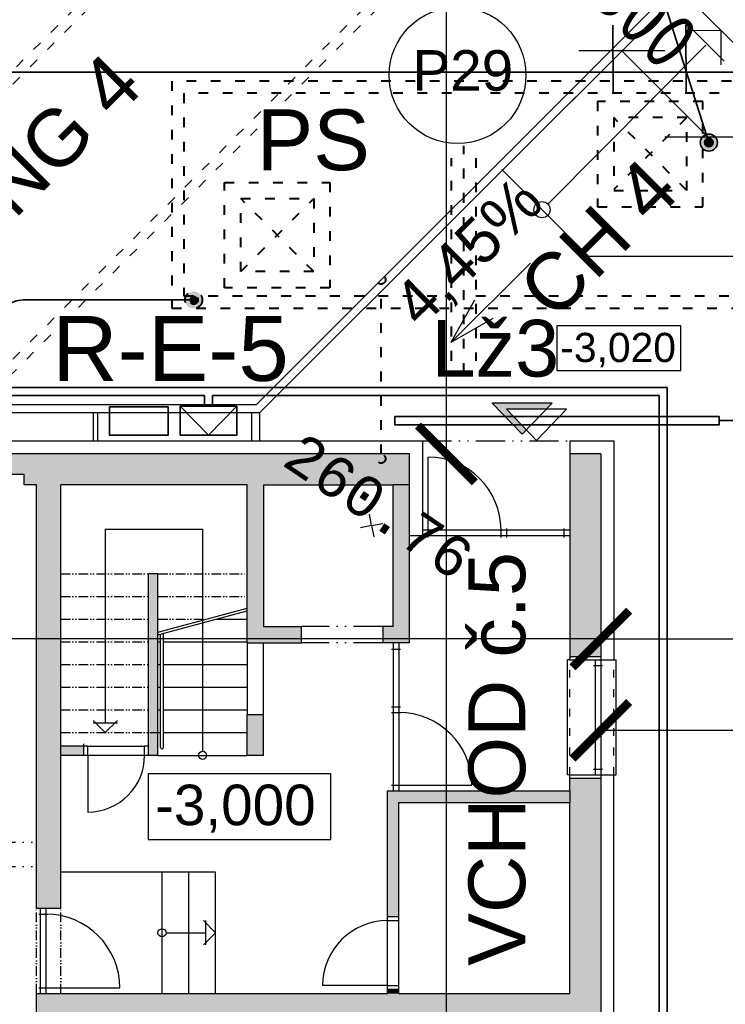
# Model space of a CAD drawing. Extents: x 4743276 to 9726129, y -4307434 to -1665362.
# Tile 111 of 121: x 4874828 to 4883529, y -1781473 to -1769322. Entities that reach past the tile are written whole.
import ezdxf
from ezdxf.enums import TextEntityAlignment as Align

# ---------------------------------------------------------------- set-up
doc = ezdxf.new("R2010")
doc.units = 0
doc.header["$MEASUREMENT"] = 0
doc.linetypes.add('ACAD_ISO03W100', pattern=[30, 12, -18])
doc.linetypes.add('ACAD_ISO12W100', pattern=[22, 12, -3, 0.5, -3, 0.5, -3])
doc.layers.get('0').update_dxf_attribs({"linetype": 'CONTINUOUS'})
doc.layers.get('Defpoints').update_dxf_attribs({"color": 61, "linetype": 'CONTINUOUS'})
for name, color, linetype in [('body', 7, 'CONTINUOUS'), ('DVERE', 47, 'CONTINUOUS'), ('KÓTY', 4, 'CONTINUOUS'), ('MÚRY', 1, 'CONTINUOUS'), ('OKNÁ', 146, 'CONTINUOUS'), ('POZEMOK', 8, 'CONTINUOUS'), ('siete', 6, 'CONTINUOUS'), ('TENKÁ', 7, 'CONTINUOUS'), ('Výšky', 64, 'CONTINUOUS'), ('ZARIADENIE1', 145, 'CONTINUOUS'), ('ZARIADOVACIE', 144, 'CONTINUOUS'), ('šrafy-múry', 8, 'CONTINUOUS')]:
    doc.layers.add(name, color=color, linetype=linetype)
doc.styles.add('ARIAL', font='arial.ttf')
doc.styles.add('MONOTXT', font='MONOTXT', dxfattribs={"height": 0.2})
doc.styles.add('styl1', font='arial.ttf')
doc.styles.add('Style-Arial', font='arial.ttf')
doc.styles.add('STYLE1', font='isocp.shx')
doc.dimstyles.new('STANDARD 200', dxfattribs={"dimtxt": 600, "dimasz": 700, "dimexe": 10, "dimexo": 200, "dimgap": 100, "dimtad": 1, "dimdsep": 46, "dimlunit": 6, "dimtxsty": 'Style-Arial', "dimblk": 'ARCHTICK', "dimblk1": 'OBLIQUE', "dimblk2": 'ARCHTICK', "dimcen": 2.5, "dimse1": 1, "dimse2": 1, "dimadec": 0, "dimazin": 0, "dimtfac": 1, "dimtmove": 1, "dimatfit": 3, "dimldrblk": 'OBLIQUE', "dimfxl": 1, "dimtolj": 1, "dimtzin": 0, "dimarcsym": 0})
doc.dimstyles.new('STANDARD 250', dxfattribs={"dimtxt": 700, "dimasz": 750, "dimexe": 10, "dimexo": 200, "dimgap": 100, "dimtad": 1, "dimdsep": 46, "dimlunit": 6, "dimtxsty": 'STYLE1', "dimblk1": 'OBLIQUE', "dimblk2": 'OBLIQUE', "dimsah": 1, "dimcen": 2.5, "dimse1": 1, "dimse2": 1, "dimadec": 0, "dimazin": 0, "dimtfac": 1, "dimtmove": 1, "dimatfit": 3, "dimldrblk": 'OBLIQUE', "dimfxl": 1, "dimtolj": 1, "dimtzin": 0, "dimarcsym": 0})

# ---------------------------------------------------------------- blocks, each defined once
blk = doc.blocks.new('_ArchTick')
at = {"color": 0, "linetype": 'ByBlock', "const_width": 0.15}
blk.add_lwpolyline([(-0.5, -0.5), (0.5, 0.5)], dxfattribs=at)
blk = doc.blocks.new('*D41307')
at = {"layer": 'Defpoints', "color": 0}
for p in [(4821644, -1775081), (4881994, -1775081), (4821644, -1776964)]:
    blk.add_point(p, dxfattribs=at)
at = {"layer": 'ZARIADOVACIE', "color": 0, "lineweight": -2}
blk.add_line((4881994, -1776964), (4821644, -1776964), dxfattribs=at)
at = {"layer": 'ZARIADOVACIE', "color": 0, "linetype": 'ByBlock', "lineweight": -2, "xscale": 700, "yscale": 700, "zscale": 700, "rotation": 180}
blk.add_blockref('_ArchTick', (4821644, -1776964), dxfattribs=at)
at = {"layer": 'ZARIADOVACIE', "color": 0, "linetype": 'ByBlock', "lineweight": -2, "xscale": 700, "yscale": 700, "zscale": 700}
blk.add_blockref('_ArchTick', (4881994, -1776964), dxfattribs=at)
at = {"layer": 'ZARIADOVACIE', "color": 0, "insert": (4850260, -1776618), "char_height": 600, "attachment_point": 5, "style": 'Style-Arial'}
blk.add_mtext('\\A1;60ﾠ350', dxfattribs=at)
blk = doc.blocks.new('_OBLIQUE')
at = {"color": 0, "linetype": 'ByBlock'}
blk.add_line((-0.5, -0.5), (0.5, 0.5), dxfattribs=at)
blk = doc.blocks.new('*D41309')
at = {"layer": 'Defpoints', "color": 0}
for p in [(4881994, -1776964), (4894684, -1776964), (4894684, -1776964)]:
    blk.add_point(p, dxfattribs=at)
at = {"layer": 'ZARIADOVACIE', "color": 0, "lineweight": -2}
blk.add_line((4881994, -1776964), (4894684, -1776964), dxfattribs=at)
at = {"layer": 'ZARIADOVACIE', "color": 0, "linetype": 'ByBlock', "lineweight": -2, "xscale": 700, "yscale": 700, "zscale": 700, "rotation": 180}
blk.add_blockref('_ArchTick', (4881994, -1776964), dxfattribs=at)
at = {"layer": 'ZARIADOVACIE', "color": 0, "linetype": 'ByBlock', "lineweight": -2, "xscale": 700, "yscale": 700, "zscale": 700}
blk.add_blockref('_ArchTick', (4894684, -1776964), dxfattribs=at)
at = {"layer": 'ZARIADOVACIE', "color": 0, "insert": (4890354, -1776535), "char_height": 600, "attachment_point": 5, "style": 'Style-Arial'}
blk.add_mtext('\\A1;12ﾠ690', dxfattribs=at)
blk = doc.blocks.new('*D41312')
at = {"layer": 'Defpoints', "color": 0}
for p in [(4880090, -1774681), (4881994, -1774681), (4881994, -1833931)]:
    blk.add_point(p, dxfattribs=at)
at = {"layer": 'ZARIADOVACIE', "color": 0, "lineweight": -2}
blk.add_line((4880090, -1833931), (4880090, -1774681), dxfattribs=at)
at = {"layer": 'ZARIADOVACIE', "color": 0, "linetype": 'ByBlock', "lineweight": -2, "xscale": 700, "yscale": 700, "zscale": 700}
for p, rotation in [((4880090, -1774681), 90), ((4880090, -1833931), 270)]:
    blk.add_blockref('_ArchTick', p, dxfattribs=dict(at, rotation=rotation))
at = {"layer": 'ZARIADOVACIE', "color": 0, "insert": (4879728, -1810263), "char_height": 600, "attachment_point": 5, "rotation": 90, "style": 'Style-Arial'}
blk.add_mtext('\\A1;59ﾠ250', dxfattribs=at)
blk = doc.blocks.new('*D41320')
at = {"layer": 'Defpoints', "color": 0}
for p in [(4881994, -1774681), (4905774, -1775081), (4905774, -1778092)]:
    blk.add_point(p, dxfattribs=at)
at = {"layer": 'ZARIADOVACIE', "color": 0, "lineweight": -2}
blk.add_line((4881994, -1778092), (4905774, -1778092), dxfattribs=at)
at = {"layer": 'ZARIADOVACIE', "color": 0, "linetype": 'ByBlock', "lineweight": -2, "xscale": 700, "yscale": 700, "zscale": 700, "rotation": 180}
blk.add_blockref('_ArchTick', (4881994, -1778092), dxfattribs=at)
at = {"layer": 'ZARIADOVACIE', "color": 0, "linetype": 'ByBlock', "lineweight": -2, "xscale": 700, "yscale": 700, "zscale": 700}
blk.add_blockref('_ArchTick', (4905774, -1778092), dxfattribs=at)
at = {"layer": 'ZARIADOVACIE', "color": 0, "insert": (4896650, -1777574), "char_height": 600, "attachment_point": 5, "style": 'Style-Arial'}
blk.add_mtext('\\A1;23ﾠ780', dxfattribs=at)
blk = doc.blocks.new('*D41325')
at = {"layer": 'Defpoints', "color": 0}
for p in [(4877634, -1765131), (4880090, -1765131), (4877634, -1774681)]:
    blk.add_point(p, dxfattribs=at)
at = {"layer": 'ZARIADOVACIE', "color": 0, "lineweight": -2}
blk.add_line((4880090, -1774681), (4880090, -1765131), dxfattribs=at)
at = {"layer": 'ZARIADOVACIE', "color": 0, "linetype": 'ByBlock', "lineweight": -2, "xscale": 700, "yscale": 700, "zscale": 700}
for p, rotation in [((4880090, -1765131), 90), ((4880090, -1774681), 270)]:
    blk.add_blockref('_ArchTick', p, dxfattribs=dict(at, rotation=rotation))
at = {"layer": 'ZARIADOVACIE', "color": 0, "insert": (4879660, -1766856), "char_height": 600, "attachment_point": 5, "rotation": 90, "style": 'Style-Arial'}
blk.add_mtext('\\A1;9ﾠ550', dxfattribs=at)
blk = doc.blocks.new('po')
at = {"layer": 'šrafy-múry'}
h = blk.add_hatch(color=256, dxfattribs=at)
h.dxf.hatch_style = 1
h.paths.add_polyline_path([(4870255, -1508866), (4870255, -1509116), (4872670, -1509116), (4872670, -1508866)])
h = blk.add_hatch(color=256, dxfattribs=at)
h.dxf.hatch_style = 1
h.paths.add_polyline_path([(4872670, -1508866), (4872670, -1509116), (4872670, -1509246), (4872820, -1509246), (4873120, -1509246), (4875420, -1509246), (4875620, -1509246), (4877220, -1509246), (4877420, -1509246), (4877420, -1508866)])
h = blk.add_hatch(color=256, dxfattribs=at)
h.dxf.hatch_style = 1
h.paths.add_polyline_path([(4879780, -1511366), (4879780, -1508866), (4879400, -1508866), (4879400, -1511366)])
h = blk.add_hatch(color=256, dxfattribs=at)
h.dxf.hatch_style = 1
h.paths.add_polyline_path([(4873120, -1512471), (4873120, -1512306), (4873120, -1512026), (4873120, -1511871), (4873120, -1511746), (4873120, -1511466), (4873120, -1511186), (4873120, -1510906), (4873120, -1510626), (4873120, -1510346), (4873120, -1509246), (4872820, -1509246), (4872820, -1513496), (4873120, -1513496), (4873120, -1512586)])
h = blk.add_hatch(color=256, dxfattribs=at)
h.dxf.hatch_style = 1
h.paths.add_polyline_path([(4876091, -1510996), (4875620, -1510996), (4875620, -1509246), (4875420, -1509246), (4875420, -1511196), (4876091, -1511196)])
h = blk.add_hatch(color=256, dxfattribs=at)
h.dxf.hatch_style = 1
h.paths.add_polyline_path([(4877091, -1510996), (4877091, -1511196), (4877420, -1511196), (4877420, -1509246), (4877220, -1509246), (4877220, -1510104), (4877220, -1510144), (4877220, -1510331), (4877220, -1510371), (4877220, -1510452), (4877220, -1510563), (4877220, -1510996), (4877191, -1510996)])
h = blk.add_hatch(color=256, dxfattribs=at)
h.dxf.hatch_style = 1
h.paths.add_polyline_path([(4874205, -1510346), (4874205, -1512586), (4874320, -1512586), (4874320, -1510346)])
h = blk.add_hatch(color=256, dxfattribs=at)
h.dxf.hatch_style = 1
h.paths.add_polyline_path([(4875620, -1512586), (4875620, -1512086), (4875420, -1512086), (4875420, -1512306), (4875420, -1512586)])
h = blk.add_hatch(color=256, dxfattribs=at)
h.dxf.hatch_style = 1
h.paths.add_polyline_path([(4873120, -1512586), (4873405, -1512586), (4873405, -1512471), (4873120, -1512471)])
h = blk.add_hatch(color=256, dxfattribs=at)
h.dxf.hatch_style = 1
h.paths.add_polyline_path([(4879400, -1512866), (4879400, -1513776), (4879400, -1513916), (4879400, -1515526), (4879400, -1515826), (4879400, -1515866), (4879530, -1515866), (4879780, -1515866), (4879780, -1512866)])
h = blk.add_hatch(color=256, dxfattribs=at)
h.dxf.hatch_style = 1
h.paths.add_polyline_path([(4877290, -1514576), (4877290, -1513166), (4879400, -1513166), (4879400, -1513026), (4877150, -1513026), (4877150, -1514576)])
h = blk.add_hatch(color=256, dxfattribs=at)
h.dxf.hatch_style = 1
h.paths.add_polyline_path([(4872820, -1513976), (4873120, -1513976), (4873120, -1513496), (4872820, -1513496)])
h = blk.add_hatch(color=256, dxfattribs=at)
h.dxf.hatch_style = 1
h.paths.add_polyline_path([(4872820, -1513976), (4872820, -1514476), (4873120, -1514476), (4873120, -1513976)])
h = blk.add_hatch(color=256, dxfattribs=at)
h.dxf.hatch_style = 1
h.paths.add_polyline_path([(4877290, -1515476), (4877150, -1515476), (4877150, -1515526), (4877290, -1515526)])
h = blk.add_hatch(color=256, dxfattribs=at)
h.dxf.hatch_style = 1
h.paths.add_polyline_path([(4874400, -1515526), (4873120, -1515526), (4872940, -1515526), (4872870, -1515526), (4872820, -1515526), (4872820, -1515826), (4872900, -1515826), (4873440, -1515826), (4873520, -1515826), (4874400, -1515826)])
h = blk.add_hatch(color=256, dxfattribs=at)
h.dxf.hatch_style = 1
h.paths.add_polyline_path([(4874400, -1515826), (4879400, -1515826), (4879400, -1515526), (4877290, -1515526), (4877150, -1515526), (4874400, -1515526)])
at = {"layer": 'DVERE'}
for p, q in [((4873455, -1512471), (4874155, -1512471)), ((4874155, -1512586), (4873455, -1512586)), ((4873455, -1512586), (4873455, -1513286)), ((4877150, -1515426), (4877150, -1514626)), ((4877290, -1515426), (4877290, -1514626)), ((4877150, -1515426), (4876350, -1515426))]:
    blk.add_line(p, q, dxfattribs=at)
for centre, radius, start, end in [((4873455, -1512586), 700, 270, 0), ((4877150, -1515426), 800, 90, 180)]:
    blk.add_arc(centre, radius, start, end, dxfattribs=at)
at = {"layer": 'MÚRY', "color": 7}
for p, q in [((4870205, -1508706), (4877580, -1508706)), ((4877580, -1508706), (4877580, -1509876)), ((4879400, -1508706), (4879400, -1511406)), ((4879400, -1508706), (4879940, -1508706)), ((4879940, -1508706), (4879940, -1511406)), ((4870205, -1509116), (4872670, -1509116)), ((4872670, -1509246), (4872670, -1509116)), ((4872820, -1509246), (4872670, -1509246)), ((4872820, -1514476), (4872820, -1509246)), ((4873120, -1512471), (4873120, -1509246)), ((4875420, -1509246), (4873120, -1509246)), ((4875420, -1511196), (4875420, -1509246)), ((4875620, -1509246), (4877220, -1509246)), ((4875620, -1509246), (4877220, -1509246)), ((4875620, -1509246), (4875620, -1510996)), ((4877220, -1510996), (4877220, -1509246)), ((4877220, -1510996), (4877220, -1509246)), ((4877420, -1511196), (4877420, -1509876)), ((4877580, -1509876), (4877420, -1509876)), ((4874320, -1510346), (4874205, -1510346)), ((4874205, -1512491), (4874205, -1510346)), ((4874320, -1512586), (4874320, -1510346)), ((4875620, -1510996), (4876091, -1510996)), ((4876091, -1511196), (4876091, -1510996)), ((4877220, -1510996), (4877091, -1510996)), ((4877091, -1510996), (4877091, -1511196)), ((4875420, -1511196), (4876091, -1511196)), ((4877420, -1511196), (4877091, -1511196)), ((4879400, -1511406), (4879940, -1511406)), ((4875420, -1512586), (4875420, -1512086)), ((4875620, -1512086), (4875420, -1512086)), ((4875620, -1512586), (4875620, -1512086)), ((4873455, -1512471), (4873120, -1512471)), ((4873455, -1512586), (4873455, -1512471)), ((4874205, -1512471), (4874155, -1512471)), ((4874155, -1512586), (4874155, -1512471)), ((4873120, -1514476), (4873120, -1512586)), ((4873455, -1512586), (4873120, -1512586)), ((4874320, -1512586), (4874155, -1512586)), ((4875620, -1512586), (4875420, -1512586)), ((4879400, -1513026), (4879400, -1512826)), ((4879400, -1512826), (4879940, -1512826)), ((4879940, -1519066), (4879940, -1512826)), ((4877150, -1513026), (4879400, -1513026)), ((4877150, -1514626), (4877150, -1513026)), ((4877290, -1513166), (4879400, -1513166)), ((4877290, -1514626), (4877290, -1513166)), ((4879400, -1515526), (4879400, -1513166)), ((4873120, -1514476), (4872820, -1514476)), ((4877150, -1514626), (4877290, -1514626)), ((4877150, -1515526), (4877150, -1515426)), ((4877150, -1515426), (4877290, -1515426)), ((4877290, -1515526), (4877290, -1515426)), ((4872820, -1515826), (4872820, -1515526)), ((4872820, -1515526), (4877150, -1515526)), ((4877290, -1515526), (4879400, -1515526))]:
    blk.add_line(p, q, dxfattribs=at)
at = {"layer": 'OKNÁ', "ltscale": 0.25}
for p, q in [((4877650, -1509806), (4877650, -1508906)), ((4879400, -1509806), (4877580, -1509806)), ((4879400, -1509876), (4877580, -1509876)), ((4877650, -1509896), (4877650, -1509786)), ((4878550, -1509896), (4878550, -1509786)), ((4878620, -1509896), (4878620, -1509786)), ((4879330, -1509896), (4879330, -1509786)), ((4877220, -1511196), (4877220, -1513026)), ((4877290, -1511196), (4877290, -1513026)), ((4877200, -1511276), (4877310, -1511276)), ((4879690, -1511476), (4879800, -1511476)), ((4879690, -1511476), (4879800, -1511476)), ((4879710, -1511406), (4879710, -1512826)), ((4879780, -1511406), (4879780, -1512826)), ((4877200, -1511986), (4877310, -1511986)), ((4877200, -1512056), (4877310, -1512056)), ((4879690, -1512756), (4879800, -1512756)), ((4879690, -1512756), (4879800, -1512756)), ((4877200, -1512956), (4877310, -1512956)), ((4877290, -1512956), (4878190, -1512956)), ((4872870, -1515526), (4872870, -1514476)), ((4872940, -1515526), (4872940, -1514476)), ((4872850, -1514546), (4872960, -1514546)), ((4872850, -1515456), (4872960, -1515456)), ((4872940, -1515456), (4873850, -1515456))]:
    blk.add_line(p, q, dxfattribs=at)
for centre, radius in [((4877650, -1509806), 900), ((4877290, -1512956), 900), ((4872940, -1515456), 910)]:
    blk.add_arc(centre, radius, 0, 90, dxfattribs=at)
at = {"layer": 'POZEMOK'}
for p, q in [((4873670, -1509796), (4874870, -1509796)), ((4873670, -1509796), (4873670, -1512186)), ((4874870, -1509796), (4874870, -1512536)), ((4874320, -1511066), (4875420, -1510771)), ((4874320, -1511097), (4875420, -1510802)), ((4874350, -1512486), (4874350, -1511089)), ((4874390, -1512486), (4874390, -1511078)), ((4873670, -1512306), (4873520, -1512156)), ((4873520, -1512186), (4873820, -1512186)), ((4873820, -1512156), (4873670, -1512306)), ((4874880, -1514626), (4875030, -1514776)), ((4874910, -1514926), (4874910, -1514626)), ((4874420, -1514776), (4874910, -1514776)), ((4875030, -1514776), (4874880, -1514926))]:
    blk.add_line(p, q, dxfattribs=at)
for centre in [(4874870, -1512586), (4874870, -1512586), (4874370, -1514776)]:
    blk.add_circle(centre, 50, dxfattribs=at)
blk.add_arc((4874370, -1512486), 20, 180, 0, dxfattribs=at)
at = {"layer": 'POZEMOK', "linetype": 'ACAD_ISO03W100', "ltscale": 10}
blk.add_arc((4865340, -1523306), 9100, 0, 90, dxfattribs=at)
at = {"layer": 'TENKÁ', "linetype": 'ACAD_ISO12W100', "ltscale": 30}
for p, q in [((4877580, -1508706), (4879400, -1508706)), ((4877091, -1510996), (4876091, -1510996)), ((4877091, -1511196), (4876091, -1511196)), ((4870881, -1513656), (4872820, -1513656)), ((4870881, -1513956), (4872820, -1513956))]:
    blk.add_line(p, q, dxfattribs=at)
at = {"layer": 'TENKÁ'}
for p, q in [((4877420, -1508866), (4870205, -1508866)), ((4877420, -1509876), (4877420, -1508866)), ((4879780, -1508866), (4879400, -1508866)), ((4879780, -1508866), (4879780, -1511406)), ((4877420, -1509246), (4877220, -1509246)), ((4875035, -1510906), (4875420, -1510906)), ((4874320, -1511186), (4874350, -1511186)), ((4874390, -1511186), (4875420, -1511186)), ((4875420, -1511196), (4875420, -1512086)), ((4875620, -1512086), (4875620, -1511196)), ((4874320, -1511466), (4874350, -1511466)), ((4874390, -1511466), (4875420, -1511466)), ((4879400, -1511366), (4879780, -1511366)), ((4874320, -1511746), (4874350, -1511746)), ((4874390, -1511746), (4875420, -1511746)), ((4874320, -1512026), (4874350, -1512026)), ((4874390, -1512026), (4875420, -1512026)), ((4874320, -1512306), (4874350, -1512306)), ((4874390, -1512306), (4875420, -1512306)), ((4873405, -1512586), (4873405, -1512446)), ((4873120, -1512586), (4873120, -1512471)), ((4874205, -1512586), (4874205, -1512471)), ((4874320, -1512586), (4875420, -1512586)), ((4879400, -1512866), (4879780, -1512866)), ((4879780, -1512826), (4879780, -1519066)), ((4879400, -1513026), (4879400, -1513166)), ((4875030, -1514026), (4873120, -1514026)), ((4874370, -1515526), (4874370, -1514026)), ((4874700, -1515526), (4874700, -1514026)), ((4875030, -1515526), (4875030, -1514026)), ((4877150, -1514576), (4877290, -1514576)), ((4877150, -1515476), (4877290, -1515476))]:
    blk.add_line(p, q, dxfattribs=at)
at = {"layer": 'TENKÁ', "linetype": 'ACAD_ISO12W100', "ltscale": 10}
for p, q in [((4873120, -1510346), (4874205, -1510346)), ((4874320, -1510346), (4875420, -1510346)), ((4873120, -1510626), (4874220, -1510626)), ((4874320, -1510626), (4875420, -1510626)), ((4873120, -1510906), (4874220, -1510906)), ((4874320, -1510906), (4874919, -1510906)), ((4873120, -1511186), (4874220, -1511186)), ((4873120, -1511466), (4874220, -1511466)), ((4873120, -1511746), (4874220, -1511746)), ((4873120, -1512026), (4874220, -1512026)), ((4873120, -1512306), (4874320, -1512306)), ((4872820, -1515526), (4872820, -1514476)), ((4873120, -1515526), (4873120, -1514476))]:
    blk.add_line(p, q, dxfattribs=at)
at = {"layer": 'TENKÁ', "ltscale": 0.25}
for p, q in [((4879370, -1512826), (4879370, -1511406)), ((4879400, -1511406), (4879370, -1511406)), ((4879940, -1511406), (4879970, -1511406)), ((4879970, -1512826), (4879970, -1511406)), ((4879400, -1512826), (4879370, -1512826)), ((4879940, -1512826), (4879970, -1512826)), ((4877290, -1515476), (4877150, -1515476))]:
    blk.add_line(p, q, dxfattribs=at)
at = {"layer": 'TENKÁ', "linetype": 'ACAD_ISO03W100', "ltscale": 8}
for p, q in [((4879400, -1512826), (4879400, -1511406)), ((4879940, -1512826), (4879940, -1511406))]:
    blk.add_line(p, q, dxfattribs=at)
at = {"layer": 'TENKÁ'}
blk.add_lwpolyline([(4876452, -1512816), (4874197, -1512816), (4874197, -1513624), (4876452, -1513624)], close=True, dxfattribs=at)
at = {"layer": 'TENKÁ', "ltscale": 0.25, "style": 'ARIAL'}
blk.add_text('-3,000', height=500, dxfattribs=at).set_placement((4874284, -1513448))
blk = doc.blocks.new('*D42139')
at = {"layer": 'Defpoints', "color": 0}
for p in [(4882252, -1769708), (4882252, -1769708), (4883313, -1770769)]:
    blk.add_point(p, dxfattribs=at)
at = {"layer": 'KÓTY', "color": 0, "lineweight": -2}
blk.add_line((4883313, -1770769), (4882252, -1769708), dxfattribs=at)
at = {"layer": 'KÓTY', "color": 0, "linetype": 'ByBlock', "lineweight": -2, "xscale": 750, "yscale": 750, "zscale": 750}
for p, rotation in [((4882252, -1769708), 135), ((4883313, -1770769), 315)]:
    blk.add_blockref('_OBLIQUE', p, dxfattribs=dict(at, rotation=rotation))
at = {"layer": 'KÓTY', "color": 0, "insert": (4882112, -1768854), "char_height": 700, "attachment_point": 5, "rotation": 315, "style": 'STYLE1'}
blk.add_mtext('\\A1;1ﾠ500', dxfattribs=at)

msp = doc.modelspace()

# ---------------------------------------------------------------- hatches: boundary and pattern name
at = {"layer": 'siete', "linetype": 'ACAD_ISO03W100', "lineweight": 40, "ltscale": 10}
h = msp.add_hatch(color=47, dxfattribs=at)
h.dxf.hatch_style = 1
h.paths.add_polyline_path([(4877079.397, -1772780.548, 1), (4876868.2, -1772780.548, 1)])
h = msp.add_hatch(color=47, dxfattribs=at)
h.dxf.hatch_style = 1
h.paths.add_polyline_path([(4876973.799, -1772727.749, 1), (4876973.799, -1772833.348, 1)])
at = {"layer": 'TENKÁ', "lineweight": 35, "ltscale": 0.25}
h = msp.add_hatch(color=30, dxfattribs=at)
h.dxf.hatch_style = 1
h.paths.add_polyline_path([(4883431.1, -1770838.925, 1), (4883219.903, -1770838.925, 1)])
h = msp.add_hatch(color=30, dxfattribs=at)
h.dxf.hatch_style = 1
h.paths.add_polyline_path([(4883325.502, -1770786.125, 1), (4883325.502, -1770891.724, 1)])
at = {"layer": 'TENKÁ', "ltscale": 0.25}
msp.add_hatch(color=256, dxfattribs=at).paths.add_polyline_path([(4881319.305, -1774129.939), (4881392.603, -1774053.851), (4880653.785, -1774053.851), (4881023.194, -1774437.315), (4881076, -1774382.5), (4880832.695, -1774129.939)])

# ---------------------------------------------------------------- linework, layer by layer
at = {"layer": 'body', "color": 1, "linetype": 'Continuous'}
for q in [(4879140.935, -1775426.341), (4879029.097, -1775592.149), (4879306.743, -1775538.18), (4879194.904, -1775703.987)]:
    msp.add_line((4879167.92, -1775565.164), q, dxfattribs=at)
at = {"layer": 'KÓTY'}
for p, q in [((4880144.242, -1773304.166), (4881128.065, -1772326.484)), ((4880436.775, -1772782.1), (4880144.252, -1773304.156)), ((4880664.466, -1773008.369), (4880144.252, -1773304.156))]:
    msp.add_line(p, q, dxfattribs=at)
msp.add_lwpolyline([(4881452.128, -1773651.6), (4882980.328, -1773651.6), (4882980.328, -1773099), (4881452.128, -1773099)], close=True, dxfattribs=at)
at = {"layer": 'POZEMOK'}
for p, q in [((4883517.074, -1769835.181), (4883091.828, -1769411.901)), ((4883049.5, -1769454.426), (4883473.763, -1769453.443)), ((4883473.763, -1769453.443), (4883474.746, -1769877.706)), ((4881340.168, -1771596.876), (4883289.794, -1769638.199))]:
    msp.add_line(p, q, dxfattribs=at)
msp.add_circle((4881269.033, -1771667.16), 100, dxfattribs=at)
msp.add_arc((4882953.799, -1774870.548), 7700, 0, 90, dxfattribs=at)
at = {"layer": 'siete', "color": 47, "linetype": 'ACAD_ISO12W100', "lineweight": 35, "ltscale": 70}
for p, q in [((4883046.236, -1770230.548), (4882970.038, -1759146.841)), ((4882146.236, -1770230.548), (4882115.418, -1765747.749))]:
    msp.add_line(p, q, dxfattribs=at)
at = {"layer": 'siete', "color": 55, "lineweight": 35, "ltscale": 0.8}
for p, q in [((4884628.467, -1769970.548), (4873368.799, -1769970.548)), ((4883453.799, -1774270.548), (4883988.216, -1774270.548))]:
    msp.add_line(p, q, dxfattribs=at)
at = {"layer": 'siete', "color": 47, "linetype": 'ACAD_ISO03W100', "lineweight": 40, "ltscale": 10}
for p, q in [((4883903.799, -1770080.548), (4876703.799, -1770080.548)), ((4876703.799, -1770080.548), (4876703.799, -1772880.548)), ((4880153.799, -1770230.548), (4876853.799, -1770230.548)), ((4876853.799, -1770230.548), (4876853.799, -1772730.548)), ((4883753.799, -1770230.548), (4880453.799, -1770230.548)), ((4883253.799, -1770330.548), (4881953.799, -1770330.548)), ((4881953.799, -1770330.548), (4881953.799, -1771630.548)), ((4883253.799, -1771630.548), (4883253.799, -1770330.548)), ((4883053.799, -1771430.548), (4882153.799, -1770530.548)), ((4883053.799, -1770530.548), (4882153.799, -1771416.978)), ((4883053.799, -1770530.548), (4882153.799, -1770530.548)), ((4882153.799, -1770530.548), (4882153.799, -1771430.548)), ((4883053.799, -1771430.548), (4883053.799, -1770530.548)), ((4880303.799, -1773680.548), (4880303.799, -1770880.548)), ((4880153.799, -1773530.548), (4880153.799, -1771030.548)), ((4880453.799, -1771030.548), (4880453.799, -1773530.548)), ((4877353.799, -1772630.548), (4877353.799, -1771330.548)), ((4877353.799, -1771330.548), (4878653.799, -1771330.548)), ((4878653.799, -1771330.548), (4878653.799, -1772630.548)), ((4882153.799, -1771430.548), (4883053.799, -1771430.548)), ((4878453.799, -1772430.548), (4877553.799, -1771530.548)), ((4877553.799, -1772430.548), (4878453.799, -1771530.548)), ((4877553.799, -1772430.548), (4877553.799, -1771530.548)), ((4877553.799, -1771530.548), (4878453.799, -1771530.548)), ((4878453.799, -1771530.548), (4878453.799, -1772430.548)), ((4881953.799, -1771630.548), (4883253.799, -1771630.548)), ((4878453.799, -1772430.548), (4877553.799, -1772430.548)), ((4879283.799, -1774685.548), (4879283.799, -1772585.548)), ((4876853.799, -1772730.548), (4880153.799, -1772730.548)), ((4878653.799, -1772630.548), (4877353.799, -1772630.548)), ((4880453.799, -1772730.548), (4883753.799, -1772730.548)), ((4876703.799, -1772880.548), (4883903.799, -1772880.548))]:
    msp.add_line(p, q, dxfattribs=at)
at = {"layer": 'siete', "color": 47, "lineweight": 35, "ltscale": 0.25}
msp.add_line((4876973.799, -1772780.548), (4874870.17, -1772780.548), dxfattribs=at)
at = {"layer": 'siete', "lineweight": 35}
for p, q in [((4882814.009, -1773860.338), (4821083.799, -1773860.338)), ((4882814.009, -1773860.338), (4882814.009, -1808288.666)), ((4877106.042, -1773960.338), (4859160.677, -1773960.338)), ((4877106.042, -1774090.386), (4877106.042, -1773960.338)), ((4882714.009, -1773960.338), (4877206.042, -1773960.338)), ((4877206.042, -1774090.439), (4877206.042, -1773960.338)), ((4882714.009, -1773960.338), (4882714.009, -1808188.666)), ((4876808.306, -1774090.755), (4877156.424, -1774450.228)), ((4877156.424, -1774450.228), (4877503.779, -1774090.017))]:
    msp.add_line(p, q, dxfattribs=at)
for points in [[(4875936.296, -1774098.17), (4876657.486, -1774098.17), (4876657.486, -1774450.596), (4875936.296, -1774450.596)], [(4877503.779, -1774090.017), (4877504.16, -1774449.859), (4876808.688, -1774450.596), (4876808.306, -1774090.755)]]:
    msp.add_lwpolyline(points, close=True, dxfattribs=at)
at = {"layer": 'siete', "color": 55, "lineweight": 35, "ltscale": 0.8}
msp.add_lwpolyline([(4879453.799, -1774220.548), (4883453.799, -1774220.548), (4883453.799, -1774320.548), (4879453.799, -1774320.548)], close=True, dxfattribs=at)
at = {"layer": 'siete', "color": 47, "linetype": 'ACAD_ISO03W100', "lineweight": 40, "ltscale": 10}
for centre, radius in [((4879283.799, -1772530.548), 55), ((4876973.799, -1772780.548), 105.599), ((4876973.799, -1772780.548), 52.799), ((4879283.799, -1774740.548), 55)]:
    msp.add_circle(centre, radius, dxfattribs=at)
at = {"layer": 'siete', "color": 47, "lineweight": 35, "ltscale": 0.25}
msp.add_arc((4874870.17, -1773080.548), 300, 90, 135, dxfattribs=at)
at = {"layer": 'TENKÁ', "color": 30, "lineweight": 35, "ltscale": 0.25}
msp.add_line((4880201.809, -1760981.53), (4883325.502, -1770838.925), dxfattribs=at)
at = {"layer": 'TENKÁ'}
for p, q in [((4882919.642, -1768899.322), (4877748.416, -1774070.548)), ((4882990.353, -1768970.033), (4877789.837, -1774170.548)), ((4884051.013, -1770030.693), (4882990.353, -1768970.033)), ((4881841.789, -1772239.917), (4880774.058, -1771172.185)), ((4881841.789, -1772239.917), (4883653.799, -1772239.917)), ((4862709.298, -1774170.548), (4877789.837, -1774170.548)), ((4862809.298, -1774070.548), (4877140.304, -1774070.548)), ((4875739.837, -1774520.548), (4875739.837, -1774170.548)), ((4875789.837, -1774520.548), (4875789.837, -1774170.548)), ((4877140.304, -1774070.548), (4877748.416, -1774070.548)), ((4877689.837, -1774520.548), (4877689.837, -1774170.548)), ((4877789.837, -1774520.548), (4877789.837, -1774170.548))]:
    msp.add_line(p, q, dxfattribs=at)
at = {"layer": 'TENKÁ', "linetype": 'ACAD_ISO03W100', "ltscale": 10}
for p, q in [((4875720.78, -1768970.548), (4870620.78, -1774070.548)), ((4875890.485, -1768970.548), (4870790.485, -1774070.548)), ((4879284.598, -1768970.548), (4874184.598, -1774070.548)), ((4879454.303, -1768970.548), (4874354.303, -1774070.548))]:
    msp.add_line(p, q, dxfattribs=at)
at = {"layer": 'TENKÁ', "ltscale": 0.25}
for p, q in [((4881392.603, -1774053.851), (4880653.785, -1774053.851)), ((4881023.194, -1774437.315), (4880653.785, -1774053.851)), ((4881023.194, -1774437.315), (4881392.603, -1774053.851)), ((4881571.513, -1774129.939), (4880832.695, -1774129.939)), ((4881202.104, -1774513.402), (4880832.695, -1774129.939)), ((4881202.104, -1774513.402), (4881571.513, -1774129.939))]:
    msp.add_line(p, q, dxfattribs=at)
at = {"layer": 'TENKÁ'}
msp.add_circle((4880227.816, -1770008.19), 842.959, dxfattribs=at)
at = {"layer": 'TENKÁ', "color": 30, "lineweight": 35, "ltscale": 0.25}
for radius in [105.599, 52.799]:
    msp.add_circle((4883325.502, -1770838.925), radius, dxfattribs=at)
at = {"layer": 'TENKÁ', "linetype": 'ACAD_ISO03W100', "ltscale": 10}
msp.add_arc((4882953.799, -1774870.548), 6000, 0, 90, dxfattribs=at)
at = {"layer": 'ZARIADENIE1'}
msp.add_lwpolyline([(4867165.793, -1768870.548), (4862709.298, -1773327.043), (4862709.298, -1774170.548), (4877789.837, -1774170.548), (4882990.353, -1768970.033), (4882890.869, -1768870.548)], close=True, dxfattribs=at)

# ---------------------------------------------------------------- block references
at = {"layer": 'TENKÁ'}
msp.add_blockref('po', (2213.299, -265814.857), dxfattribs=at)

# ---------------------------------------------------------------- texts
at = {"layer": 'KÓTY', "style": 'Style-Arial'}
msp.add_text('4,45%', height=550, rotation=44.8205945, dxfattribs=at).set_placement((4880158.544, -1771987.015), align=Align.TOP_CENTER)
at = {"layer": 'KÓTY', "style": 'ARIAL'}
msp.add_text('-3,020', height=360, dxfattribs=at).set_placement((4881494.826, -1773547.012))
at = {"layer": 'MÚRY', "color": 0, "ltscale": 0.25, "style": 'Style-Arial'}
msp.add_text('P29', height=500, dxfattribs=at).set_placement((4879671.075, -1770197.869))
at = {"layer": 'siete', "color": 47, "lineweight": 35, "ltscale": 0.25, "style": 'Style-Arial'}
msp.add_text('PS', height=750, dxfattribs=at).set_placement((4877748.548, -1771179.495))
at = {"layer": 'siete', "color": 55, "lineweight": 35, "ltscale": 0.8, "style": 'Style-Arial'}
msp.add_text('Lž3', height=700, dxfattribs=at).set_placement((4880692.776, -1773026.556), align=Align.TOP_CENTER)
at = {"layer": 'siete', "lineweight": 35, "ltscale": 0.25, "style": 'styl1'}
msp.add_text('R-E-5', height=800, dxfattribs=at).set_placement((4875228.718, -1773779.763))
at = {"layer": 'TENKÁ', "style": 'Style-Arial'}
for s, rotation, p in [('PARKING 4', 45, (4874038.276, -1771531.629)), ('CH 4', 45, (4881712.216, -1771772.735)), ('VCHOD č.5', 90, (4880361.56, -1778445.083))]:
    msp.add_text(s, height=700, rotation=rotation, dxfattribs=at).set_placement(p, align=Align.TOP_CENTER)
at = {"layer": 'Výšky', "linetype": 'Continuous', "style": 'MONOTXT'}
msp.add_text('260.76', height=500, rotation=326, dxfattribs=at).set_placement((4879118.177, -1775531.613), align=Align.CENTER)

# ---------------------------------------------------------------- dimensions: what is measured, and where the dimension line sits
at = {"layer": 'KÓTY'}
dim = msp.add_linear_dim(base=(4882252.483, -1769707.902), p1=(4883313.143, -1770768.563), p2=(4882252.483, -1769707.902), angle=135, dimstyle='STANDARD 250', override={"dimtxsty": 'STYLE1', "dimldrblk": 'OBLIQUE'}, dxfattribs=at)
dim.commit()
dim.dimension.update_dxf_attribs({"geometry": '*D42139', "text_midpoint": (4881793.565, -1769171.984), "dimtype": 161})
at = {"layer": 'ZARIADOVACIE', "color": 7}
for base, p1, p2, angle, picture, middle in [((4880089.5, -1765130.548), (4877633.799, -1774680.548), (4877633.799, -1765130.548), 90, '*D41325', (4880066.5, -1766856.5)), ((4880089.5, -1774680.548), (4881993.799, -1833930.548), (4881993.799, -1774680.548), 270, '*D41312', (4880134, -1810263))]:
    dim = msp.add_linear_dim(base=base, p1=p1, p2=p2, angle=angle, dimstyle='STANDARD 200', override={"dimtxsty": 'Style-Arial', "dimldrblk": 'OBLIQUE'}, dxfattribs=at)
    dim.commit()
    dim.dimension.update_dxf_attribs({"geometry": picture, "text_midpoint": middle, "dimtype": 160})
for base, p1, p2, picture, middle in [((4905773.799, -1778091.5), (4881993.799, -1774680.548), (4905773.799, -1775080.548), '*D41320', (4896649.5, -1777980.5)), ((4821643.799, -1776964.5), (4881993.799, -1775080.548), (4821643.799, -1775080.548), '*D41307', (4850260.5, -1777025)), ((4894683.799, -1776964.5), (4881993.799, -1776964.5), (4894683.799, -1776964.5), '*D41309', (4890353.5, -1776941))]:
    dim = msp.add_linear_dim(base=base, p1=p1, p2=p2, dimstyle='STANDARD 200', override={"dimtxsty": 'Style-Arial', "dimldrblk": 'OBLIQUE'}, dxfattribs=at)
    dim.commit()
    dim.dimension.update_dxf_attribs({"geometry": picture, "text_midpoint": middle, "dimtype": 160})

doc.saveas('drawing.dxf')
